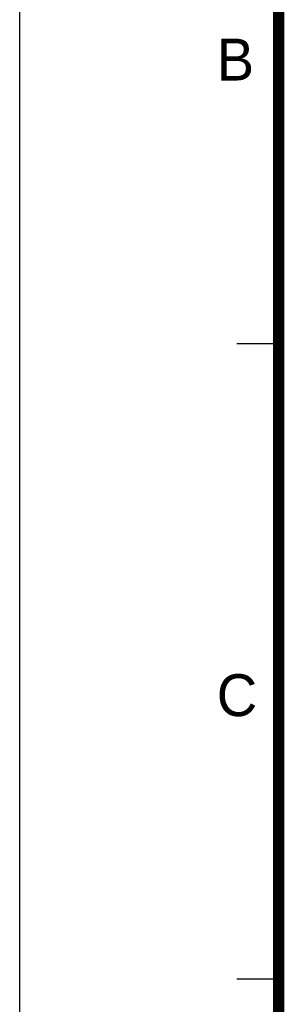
# Model space of a CAD drawing. Header units: millimetres. Extents: x 11 to 407, y 12 to 285.
# Tile 16 of 50: x 11 to 30, y 150 to 220. Entities that reach past the tile are written whole.
import ezdxf

# ---------------------------------------------------------------- set-up
doc = ezdxf.new("R2010")
doc.units = ezdxf.units.MM
doc.header["$LTSCALE"] = 23.1
doc.layers.get('0').update_dxf_attribs({"linetype": 'CONTINUOUS'})
doc.styles.add('TEXTSTYLE_2', font='txt')

msp = doc.modelspace()

# ---------------------------------------------------------------- linework, layer by layer
at = {"color": 7, "linetype": 'Continuous'}
for p, q in [((10.6465, 12.1674), (10.6465, 285.1674)), ((29.1825, 196.829), (26.1825, 196.829)), ((29.1825, 151.329), (26.1825, 151.329))]:
    msp.add_line(p, q, dxfattribs=at)
at = {"color": 7, "linetype": 'Continuous', "const_width": 0.8}
msp.add_lwpolyline([(29.1825, 24.829), (29.1825, 272.829)], dxfattribs=at)

# ---------------------------------------------------------------- texts
at = {"color": 7, "linetype": 'Continuous', "char_height": 3, "width": 3, "attachment_point": 1, "line_spacing_factor": 0.9, "style": 'TEXTSTYLE_2'}
for s, insert in [('B', (24.7478, 218.6658)), ('C', (24.7478, 173.1658))]:
    msp.add_mtext(s, dxfattribs=dict(at, insert=insert))

doc.saveas('drawing.dxf')
